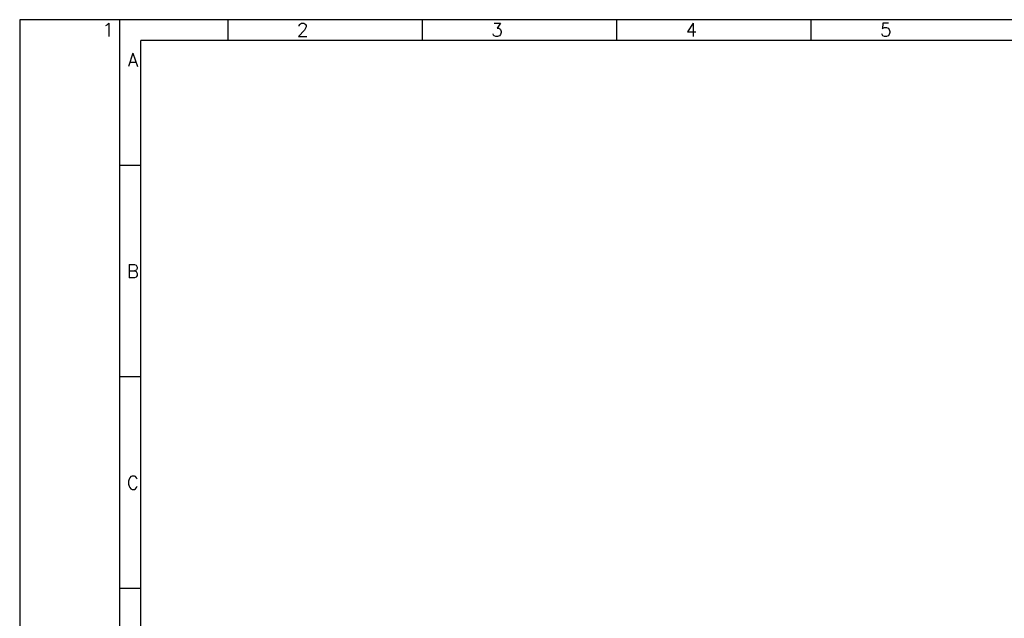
# Model space of a CAD drawing. Header units: millimetres. Extents: x 472 to 1299, y 510 to 798.
# Tile 51 of 69: x 888 to 1124, y 654 to 798. Entities that reach past the tile are written whole.
import ezdxf
from ezdxf.enums import TextEntityAlignment as Align

# ---------------------------------------------------------------- set-up
doc = ezdxf.new("R2010")
doc.units = ezdxf.units.MM
doc.header["$LTSCALE"] = 4
doc.layers.add('Ramka', color=7, linetype='Continuous')
doc.styles.add('ADESK1', font='romans', dxfattribs={"bigfont": 'bigfont'})
doc.styles.add('ROMAND', font='romand')

# ---------------------------------------------------------------- blocks, each defined once
blk = doc.blocks.new('A3-grafiko')
at = {"color": 5, "linetype": 'Continuous'}
for p, q in [((24, 0), (24, 287)), ((405, 282), (29, 282)), ((29, 36.6), (29, 282))]:
    blk.add_line(p, q, dxfattribs=at)
at = {"color": 5}
for p, q in [((49.86, 287), (49.86, 282)), ((96.45, 287), (96.45, 282)), ((143.03, 287), (143.03, 282)), ((143.03, 287), (143.03, 282.2)), ((189.62, 287), (189.62, 282)), ((29, 252.03), (24, 252.03)), ((29, 201.35), (24, 201.35)), ((29, 150.68), (24, 150.68))]:
    blk.add_line(p, q, dxfattribs=at)
at = {"color": 5, "linetype": 'Continuous'}
blk.add_lwpolyline([(0, 0), (410, 0), (410, 287), (0, 287)], close=True, dxfattribs=at)
at = {"color": 5, "style": 'ADESK1'}
for s, p in [('1', (21.23, 282.98)), ('2', (67.82, 282.98)), ('3', (114.41, 282.98)), ('4', (160.99, 282.98)), ('5', (207.58, 282.98)), ('A', (27.14, 275.77)), ('B', (27.14, 225.09)), ('C', (27.14, 174.41))]:
    blk.add_text(s, height=3.2, dxfattribs=at).set_placement(p, align=Align.CENTER)
at = {"color": 250, "style": 'ROMAND', "width": 0.9}
for tag, p, height in [('OPRACOWAŁ', (37.1, 33.56), 2), ('ZMIANA1', (109.38, 33.46), 2), ('ZMIANA2', (155.38, 33.46), 2), ('ZMIANA3', (201.38, 33.46), 2), ('BRANŻA', (290.24, 33.04), 2.24), ('NAZWA_ZAKŁADU', (375.8, 32.73), 2.24), ('DATA1', (83.57, 32.98), 2), ('RODZAJ_DOK', (249.47, 33.04), 2.24), ('OZN_DOK1', (326.14, 32.25), 2.24), ('SPRAWDZIŁ', (37.1, 29.56), 2), ('DATA2', (83.57, 28.98), 2), ('ZM1_WPROW', (104.85, 29.7), 2), ('DATA', (136.06, 29.29), 2), ('ZM2_WPROW', (150.85, 29.7), 2), ('DATA', (182.06, 29.29), 2), ('ZM3_WPROW', (196.85, 29.7), 2), ('DATA', (228.06, 29.29), 2), ('OZN_DOK2', (326.14, 28.41), 2.24), ('NAZWA_OBIEKTU', (375.8, 28.31), 2.24), ('ZATWIERDZIŁ', (37.1, 25.56), 2), ('DATA3', (83.57, 24.98), 2), ('ZM1_ZATW', (104.85, 25.7), 2), ('DATA', (136.06, 25.29), 2), ('ZM2_ZATW', (150.85, 25.7), 2), ('DATA', (182.06, 25.29), 2), ('ZM3_ZATW', (196.85, 25.7), 2), ('DATA', (228.06, 25.29), 2), ('NAZWA_PRAC', (337.12, 22.56), 2.24), ('OPIS_ZM_1', (98.41, 19.26), 1.5), ('OPIS_ZM_2', (144.41, 19.26), 1.5), ('OPIS_ZM_3', (190.41, 19.26), 1.5), ('OPIS_ZM_1', (98.41, 16.76), 1.5), ('OPIS_ZM_2', (144.41, 16.76), 1.5), ('OPIS_ZM_3', (190.41, 16.76), 1.5), ('1:1', (368.28, 15.07), 2.24), ('1', (392.03, 15.36), 2.24), ('144', (401.64, 16), 2.24), ('OPIS_ZM_1', (98.41, 14.26), 1.5), ('OPIS_ZM_2', (144.41, 14.26), 1.5), ('OPIS_ZM_3', (190.41, 14.26), 1.5), ('00', (381.56, 12.67), 2.24), ('A3', (368.28, 6.92), 2.24), ('APLIKACJA', (392.03, 7.2), 2)]:
    blk.add_attdef(tag, p, '', height=height, dxfattribs=at)
at = {"color": 1, "style": 'ROMAND'}
for tag, p, height, width in [('TYTUL_1', (249.41, 28.34), 2.24, 0.9), ('TYTUL_2', (249.41, 25.22), 2.24, 0.9), ('TYTUL_3', (249.41, 22.18), 2.24, 0.9), ('PLIK', (37.72, 6.22), 1.8, 0.8)]:
    blk.add_attdef(tag, p, '', height=height, dxfattribs=dict(at, width=width))
at = {"color": 250, "style": 'ROMAND', "width": 0.9, "flags": 2}
for tag, p in [('ZAMAWIAJĄCY', (36.8, 20.95)), ('NR_UMOWY', (36.8, 15.67)), ('NAZWA_PROJEKTU', (36.8, 10.73))]:
    blk.add_attdef(tag, p, '', height=2.24, dxfattribs=at)
at = {"color": 1, "style": 'ROMAND'}
blk.add_attdef('NUMER_RYS', text='', height=2.34, dxfattribs=at).set_placement((403.57, 22.95), align=Align.RIGHT)
at = {"color": 1, "style": 'ROMAND', "width": 0.9}
blk.add_attdef('NR_DOK', text='', height=2.55, dxfattribs=at).set_placement((341.16, 12.86), align=Align.CENTER)

msp = doc.modelspace()

# ---------------------------------------------------------------- block references
at = {"layer": 'Ramka'}
msp.add_blockref('A3-grafiko', (888.38, 510.71), dxfattribs=at)

doc.saveas('drawing.dxf')
